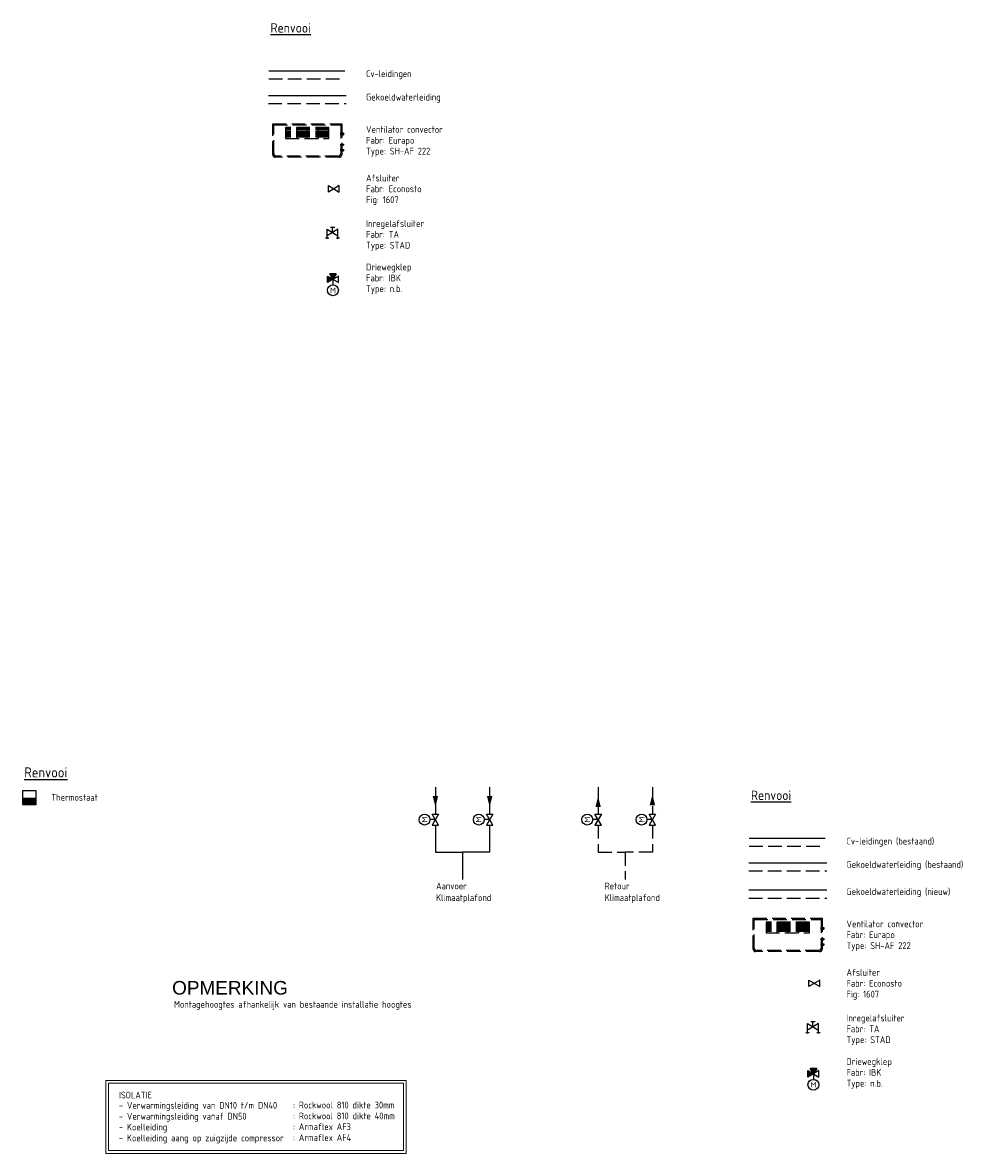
# Model space of a CAD drawing. Header units: millimetres. Extents: x -72190 to 10832, y -3531 to 50880.
# Tile 5 of 6: x -6896 to 10832, y 7265 to 28101. Entities that reach past the tile are written whole.
import ezdxf
from ezdxf.enums import TextEntityAlignment as Align

# ---------------------------------------------------------------- set-up
doc = ezdxf.new("R2010")
doc.units = ezdxf.units.MM
doc.header["$LTSCALE"] = 50
for name, pattern in [('2322105', [47, 40, -7]), ('2322106', [47, 5, -2, 5, -2, 5, -2, 5, -2, 5, -2, 5, -7]), ('2322107', [2000, 1000, 1000]), ('2322108', [7, 5, -2]), ('CENTER2', [28.575, 19.05, -3.175, 3.175, -3.175])]:
    doc.linetypes.add(name, pattern=pattern)
for name, color, linetype in [('00att025', 7, 'Continuous'), ('Thermostaat', 160, 'Continuous'), ('Ventilator convector', 7, 'Continuous'), ('WL524---', 190, 'Continuous'), ('WL524---_D', 192, 'Continuous'), ('WL524---_HARTLIJN', 7, 'Continuous'), ('WL5501--', 130, 'Continuous'), ('WL5501--_D', 130, 'Continuous'), ('WL5501--_HARTLIJN', 7, 'Continuous'), ('WL5502--', 130, 'Continuous'), ('WL561---', 10, 'Continuous'), ('WL561---_AANVOER', 10, 'Continuous'), ('WL561---_RETOUR', 10, 'Continuous'), ('WM524---', 2, 'Continuous'), ('WM570---_RETOUR', 2, 'Continuous'), ('WM570---_TOEVOER', 2, 'Continuous')]:
    doc.layers.add(name, color=color, linetype=linetype)
doc.styles.add('arial', font='ARIAL.TTF', dxfattribs={"height": 5})
doc.styles.add('BURO-018', font='ISO96.shx', dxfattribs={"height": 90})
doc.styles.add('BURO-025', font='ISO96.shx', dxfattribs={"height": 125})
doc.styles.add('BURO-035', font='ISO96.shx', dxfattribs={"height": 175})

# ---------------------------------------------------------------- blocks, each defined once
blk = doc.blocks.new('30483012')
at = {"color": 0, "linetype": 'Continuous'}
for p, q in [((2.5, -1.5), (-2.5, 1.5)), ((-2.5, 1.5), (-2.5, -1.5)), ((-2.5, -1.5), (2.5, 1.5)), ((0, 0), (0, 2.5)), ((2.5, 1.5), (2.5, -1.5))]:
    blk.add_line(p, q, dxfattribs=at)
blk.add_circle((0, 5), 2.5, dxfattribs=at)
at = {"color": 0, "linetype": 'Continuous', "style": 'BURO-018', "flags": 1}
blk.add_attdef('CV_MATCODE', (0, 0), '', height=1.8, dxfattribs=at)
at = {"layer": '00att025', "linetype": 'Continuous', "style": 'BURO-018'}
blk.add_attdef('CV_TEXT1', text='', height=1.8, dxfattribs=at).set_placement((0, 5), align=Align.MIDDLE)
blk = doc.blocks.new('30481017')
at = {"color": 0, "linetype": 'Continuous'}
blk.add_lwpolyline([(0, 0, 0, 2, 0), (-4, 0, 2, 2, 0)], format="xyseb", dxfattribs=at)
blk = doc.blocks.new('SW30485012')
at = {"color": 0, "linetype": 'Continuous'}
for p, q in [((-2.5, 2.5), (-2.5, -2.5)), ((2.5, 2.5), (-2.5, 2.5)), ((2.5, -2.5), (2.5, 2.5)), ((-2.5, -2.5), (2.5, -2.5))]:
    blk.add_line(p, q, dxfattribs=at)
blk.add_solid([(-2.5, 0), (2.5, 0), (-2.5, -2.5), (2.5, -2.5)], dxfattribs=at)
at = {"color": 0, "linetype": 'Continuous', "style": 'BURO-018', "flags": 1}
blk.add_attdef('W_ID', (0, 0), '', height=1.8, dxfattribs=at)
blk = doc.blocks.new('*U6')
at = {"color": 0, "ltscale": 10}
for p, q in [((0, 10.65), (50, 10.65)), ((0, -10.65), (0, 10.65)), ((50, 10.65), (50, -10.65)), ((0, -10.65), (50, -10.65))]:
    blk.add_line(p, q, dxfattribs=at)
at = {"layer": 'WL5501--_HARTLIJN', "linetype": 'CENTER2'}
blk.add_line((0, 0), (50, 0), dxfattribs=at)
at = {"layer": 'WL5501--_D', "color": 2, "linetype": '2322106', "style": 'BURO-025'}
blk.add_attdef('POSNR', text='', height=125, dxfattribs=at).set_placement((0, 0), align=Align.MIDDLE)
blk = doc.blocks.new('*U7')
at = {"color": 0, "ltscale": 10}
for p, q in [((0, 16), (50, 16)), ((0, -16), (0, 16)), ((50, 16), (50, -16)), ((0, -16), (50, -16))]:
    blk.add_line(p, q, dxfattribs=at)
at = {"layer": 'WL524---_HARTLIJN', "linetype": 'CENTER2'}
blk.add_line((0, 0), (50, 0), dxfattribs=at)
at = {"layer": 'WL524---_D', "color": 1, "linetype": '2322106', "style": 'BURO-018'}
blk.add_attdef('POSNR', text='', height=90, dxfattribs=at).set_placement((0, 0), align=Align.MIDDLE)
blk = doc.blocks.new('Block ventilator convector')
at = {"layer": 'Ventilator convector', "linetype": '2322106'}
for p, q in [((-636.5, 0), (636.5, 0)), ((-636.5, -569), (-636.5, 0)), ((636.5, 0), (636.5, -569)), ((-616.5, -20), (616.5, -20)), ((-616.5, -549), (-616.5, -20)), ((-400, -70), (-400, -270)), ((400, -70), (-400, -70)), ((400, -95), (-400, -95)), ((400, -120), (-400, -120)), ((400, -145), (-400, -145)), ((400, -170), (-400, -170)), ((400, -195), (-400, -195)), ((-200, -70), (-200, -270)), ((0, -70), (0, -270)), ((200, -70), (200, -270)), ((400, -270), (400, -70)), ((616.5, -20), (616.5, -549)), ((400, -220), (-400, -220)), ((400, -245), (-400, -245)), ((-400, -270), (400, -270)), ((591.5, -614), (-591.5, -614)), ((571.5, -594), (-571.5, -594))]:
    blk.add_line(p, q, dxfattribs=at)
for centre, start, end in [((-591.5, -569), 180, 270), ((-571.5, -549), 180, 270), ((571.5, -549), 270, 0), ((591.5, -569), 270, 0)]:
    blk.add_arc(centre, 45, start, end, dxfattribs=at)
at = {"layer": 'WL524---_D', "linetype": '2322106'}
blk.add_blockref('*U7', (616.5, -184.5), dxfattribs=at)
at = {"layer": 'WL5501--_D', "linetype": '2322106'}
for p in [(616.5, -384.5), (616.5, -484.5)]:
    blk.add_blockref('*U6', p, dxfattribs=at)
blk = doc.blocks.new('3048301')
at = {"color": 0, "linetype": 'Continuous'}
for p, q in [((-2.5, 1.5), (2.5, -1.5)), ((-2.5, -1.5), (-2.5, 1.5)), ((2.5, 1.5), (-2.5, -1.5)), ((2.5, -1.5), (2.5, 1.5))]:
    blk.add_line(p, q, dxfattribs=at)
at = {"color": 0, "linetype": 'Continuous', "style": 'BURO-018', "flags": 1}
blk.add_attdef('CV_MATCODE', (0, 0), '', height=1.8, dxfattribs=at)
blk = doc.blocks.new('3048301A')
at = {"color": 0, "linetype": 'Continuous'}
for p, q in [((-2.5, 1.5), (2.5, -1.5)), ((-2.5, -3), (-2.5, 1.5)), ((2.5, 1.5), (-2.5, -1.5)), ((-1, 2.5), (1, 2.5)), ((0, 0), (0, 2.5)), ((2.5, -3), (2.5, 1.5)), ((-3.25, -2.5), (-1.75, -2.5)), ((1.75, -2.5), (3.25, -2.5))]:
    blk.add_line(p, q, dxfattribs=at)
at = {"color": 0, "linetype": 'Continuous', "style": 'BURO-018', "flags": 1}
blk.add_attdef('CV_MATCODE', (0, 0), '', height=1.8, dxfattribs=at)
blk = doc.blocks.new('30483032B')
at = {"linetype": 'Continuous'}
for points in [[(0, 0), (-1.5, -2.5), (1.5, -2.5)], [(2.5, 1.5), (0, 0), (2.5, -1.5)]]:
    blk.add_hatch(color=0, dxfattribs=at).paths.add_polyline_path(points)
at = {"color": 0, "linetype": 'Continuous'}
for p, q in [((2.5, -1.5), (-2.5, 1.5)), ((-2.5, 1.5), (-2.5, -1.5)), ((-2.5, -1.5), (2.5, 1.5)), ((-1.5, -2.5), (0, 0)), ((0, 0), (0, 2.5)), ((0, 0), (1.5, -2.5)), ((2.5, 1.5), (2.5, -1.5)), ((-1.5, -2.5), (1.5, -2.5))]:
    blk.add_line(p, q, dxfattribs=at)
blk.add_circle((0, 5), 2.5, dxfattribs=at)
at = {"color": 0, "linetype": 'Continuous', "style": 'BURO-018', "flags": 1}
blk.add_attdef('CV_MATCODE', (0, 0), '', height=1.8, dxfattribs=at)
at = {"layer": '00att025', "linetype": 'Continuous', "style": 'BURO-018'}
blk.add_attdef('CV_TEXT1', text='', height=1.8, dxfattribs=at).set_placement((0, 5), align=Align.MIDDLE)

msp = doc.modelspace()

# ---------------------------------------------------------------- linework, layer by layer
at = {"layer": 'WL5501--', "linetype": '2322105'}
for p, q in [((-2366, 26758), (-930, 26758)), ((1713, 14014), (1713, 13514)), ((1713, 13314), (1713, 12814)), ((1713, 12814), (1213, 12814)), ((6490, 12619), (7926, 12619))]:
    msp.add_line(p, q, dxfattribs=at)
at = {"layer": 'WL5501--', "color": 160, "linetype": '2322105'}
msp.add_line((6490, 12119), (7926, 12119), dxfattribs=at)
at = {"layer": 'WL5502--', "linetype": '2322106'}
for p, q in [((-2366, 26608), (-930, 26608)), ((4713, 14014), (4713, 13514)), ((4713, 13314), (4713, 12814)), ((4713, 12814), (4213, 12814)), ((6490, 12469), (7926, 12469))]:
    msp.add_line(p, q, dxfattribs=at)
at = {"layer": 'WL5502--', "color": 160, "linetype": '2322106'}
msp.add_line((6490, 11969), (7926, 11969), dxfattribs=at)
at = {"layer": 'WL561---_AANVOER', "linetype": '2322107'}
for p, q in [((-2357, 27213), (-958, 27213)), ((713, 14014), (713, 13514)), ((713, 13314), (713, 12814)), ((6499, 13074), (7898, 13074)), ((713, 12814), (1213, 12814)), ((1213, 12814), (1213, 12314))]:
    msp.add_line(p, q, dxfattribs=at)
at = {"layer": 'WL561---_RETOUR', "linetype": '2322108'}
for p, q in [((-2357, 27063), (-958, 27063)), ((3713, 14014), (3713, 13514)), ((3713, 13314), (3713, 12814)), ((6499, 12924), (7898, 12924)), ((3713, 12814), (4213, 12814)), ((4213, 12814), (4213, 12314))]:
    msp.add_line(p, q, dxfattribs=at)
at = {"layer": 'WM570---_TOEVOER', "lineweight": 0}
for points in [[(-5361, 8607), (177, 8607), (177, 7265), (-5361, 7265)], [(-5311, 8557), (127, 8557), (127, 7315), (-5311, 7315)]]:
    msp.add_lwpolyline(points, close=True, dxfattribs=at)

# ---------------------------------------------------------------- block references
at = {"layer": 'Thermostaat', "xscale": 50, "yscale": 50, "zscale": 50}
msp.add_blockref('SW30485012', (-6771, 13821), dxfattribs=at)
at = {"layer": 'WL524---', "linetype": '2322106'}
for p in [(-1649, 26236), (7207, 11597)]:
    msp.add_blockref('Block ventilator convector', p, dxfattribs=at)
at = {"layer": 'WL5501--', "color": 2, "linetype": '2322105', "xscale": 40, "yscale": 40, "zscale": 40}
for p in [(-1159, 25038), (7697, 10399)]:
    msp.add_blockref('3048301', p, dxfattribs=at)
at = {"layer": 'WL5501--', "linetype": '2322105', "xscale": 50, "yscale": 50, "zscale": 50}
for p, rotation in [((1713, 13647), 270), ((4713, 13880), 89.99999999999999)]:
    msp.add_blockref('30481017', p, dxfattribs=dict(at, rotation=rotation))
at = {"layer": 'WL5502--', "color": 2, "linetype": '2322105', "xscale": 40, "yscale": 40, "zscale": 40}
for p in [(-1183, 24234), (7673, 9595)]:
    msp.add_blockref('3048301A', p, dxfattribs=at)
at = {"layer": 'WL5502--', "color": 2, "linetype": '2322106'}
ref = msp.add_blockref('30483032B', (-1175, 23369), dxfattribs=dict(at, xscale=40, yscale=40, zscale=40, rotation=180))
ref.add_attrib('CV_TEXT1', 'M', dxfattribs={"layer": '0', "color": 2, "linetype": 'Continuous', "height": 100, "style": 'BURO-025'}).set_placement((-1175, 23169), align=Align.MIDDLE)
ref = msp.add_blockref('30483032B', (7681, 8729), dxfattribs=dict(at, xscale=40, yscale=40, zscale=40, rotation=180))
ref.add_attrib('CV_TEXT1', 'M', dxfattribs={"layer": '0', "color": 2, "linetype": 'Continuous', "height": 100, "style": 'BURO-025'}).set_placement((7681, 8529), align=Align.MIDDLE)
at = {"layer": 'WL561---', "color": 2, "linetype": '2322107'}
ref = msp.add_blockref('30483012', (713, 13414), dxfattribs=dict(at, xscale=40, yscale=40, zscale=40, rotation=90))
ref.add_attrib('CV_TEXT1', 'M', dxfattribs={"layer": '0', "color": 2, "linetype": 'Continuous', "height": 100, "rotation": 90, "style": 'BURO-025'}).set_placement((513, 13414), align=Align.MIDDLE)
ref = msp.add_blockref('30483012', (1713, 13414), dxfattribs=dict(at, xscale=40, yscale=40, zscale=40, rotation=90))
ref.add_attrib('CV_TEXT1', 'M', dxfattribs={"layer": '0', "color": 2, "linetype": 'Continuous', "height": 100, "rotation": 90, "style": 'BURO-025'}).set_placement((1513, 13414), align=Align.MIDDLE)
ref = msp.add_blockref('30483012', (3713, 13414), dxfattribs=dict(at, xscale=40, yscale=40, zscale=40, rotation=90))
ref.add_attrib('CV_TEXT1', 'M', dxfattribs={"layer": '0', "color": 2, "linetype": 'Continuous', "height": 100, "rotation": 90, "style": 'BURO-025'}).set_placement((3513, 13414), align=Align.MIDDLE)
ref = msp.add_blockref('30483012', (4713, 13414), dxfattribs=dict(at, xscale=40, yscale=40, zscale=40, rotation=90))
ref.add_attrib('CV_TEXT1', 'M', dxfattribs={"layer": '0', "color": 2, "linetype": 'Continuous', "height": 100, "rotation": 90, "style": 'BURO-025'}).set_placement((4513, 13414), align=Align.MIDDLE)
at = {"layer": 'WL561---_AANVOER', "linetype": '2322107', "xscale": 50, "yscale": 50, "zscale": 50, "rotation": 270}
msp.add_blockref('30481017', (713, 13647), dxfattribs=at)
at = {"layer": 'WL561---_RETOUR', "linetype": '2322108', "xscale": 50, "yscale": 50, "zscale": 50, "rotation": 89.99999999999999}
msp.add_blockref('30481017', (3713, 13847), dxfattribs=at)

# ---------------------------------------------------------------- texts
at = {"color": 3, "style": 'arial'}
msp.add_text('OPMERKING', height=250, dxfattribs=at).set_placement((-4140, 10191))
at = {"layer": 'WM524---', "color": 2, "style": 'BURO-025'}
msp.add_text('Montagehoogtes afhankelijk van bestaande installatie hoogtes', height=125, dxfattribs=at).set_placement((-4106, 9949))
at = {"layer": 'WM570---_RETOUR', "style": 'BURO-025'}
for s, p in [('Cv-leidingen', (-565, 27096)), ('Gekoeldwaterleiding', (-565, 26665)), ('Ventilator convector', (-565, 26070)), ('Fabr: Eurapo', (-565, 25870)), ('Type: SH-AF 222', (-565, 25670)), ('Afsluiter', (-565, 25175)), ('Fabr: Econosto', (-565, 24975)), ('Fig: 1607', (-565, 24775)), ('Inregelafsluiter', (-565, 24336)), ('Fabr: TA', (-565, 24136)), ('Type: STAD', (-565, 23936)), ('Driewegklep', (-565, 23534)), ('Fabr: IBK', (-565, 23334)), ('Type: n.b.', (-565, 23134)), ('Thermostaat', (-6366, 13763)), ('Cv-leidingen (bestaand)', (8291, 12956)), ('Gekoeldwaterleiding (bestaand)', (8291, 12526)), ('Aanvoer ', (726, 12131)), ('Retour', (3833, 12131)), ('Gekoeldwaterleiding (nieuw)', (8291, 12026)), ('Klimaatplafond', (726, 11913)), ('Klimaatplafond', (3833, 11913)), ('Ventilator convector', (8291, 11431)), ('Fabr: Eurapo', (8291, 11231)), ('Type: SH-AF 222', (8291, 11031)), ('Afsluiter', (8291, 10536)), ('Fabr: Econosto', (8291, 10336)), ('Fig: 1607', (8291, 10136)), ('Inregelafsluiter', (8291, 9697)), ('Fabr: TA', (8291, 9497)), ('Type: STAD', (8291, 9297)), ('Driewegklep', (8291, 8895)), ('Fabr: IBK', (8291, 8695)), ('Type: n.b.', (8291, 8495))]:
    msp.add_text(s, height=125, dxfattribs=at).set_placement(p)
at = {"layer": 'WM570---_RETOUR', "color": 3, "style": 'BURO-025'}
msp.add_text('%%URenvooi', height=187.5, dxfattribs=at).set_placement((-6866, 14191))
at = {"layer": 'WM570---_TOEVOER', "color": 3, "linetype": '2322107', "style": 'BURO-035'}
for p in [(-2327, 27916), (6529, 13776)]:
    msp.add_text('%%URenvooi', height=175, dxfattribs=at).set_placement(p)
at = {"layer": 'WM570---_TOEVOER', "lineweight": 0, "style": 'BURO-025'}
for s, p in [('ISOLATIE', (-5121, 8276)), ('- Verwarmingsleiding van DN10 t/m DN40', (-5121, 8087)), (': Rockwool 810 dikte 30mm', (-1912, 8093)), ('- Verwarmingsleiding vanaf DN50', (-5121, 7887)), (': Rockwool 810 dikte 40mm', (-1912, 7893)), ('- Koelleiding ', (-5121, 7687)), (': Armaflex AF3', (-1912, 7693)), ('- Koelleiding aang op zuigzijde compressor', (-5121, 7487)), (': Armaflex AF4', (-1912, 7493))]:
    msp.add_text(s, height=125, dxfattribs=at).set_placement(p)

doc.saveas('drawing.dxf')
